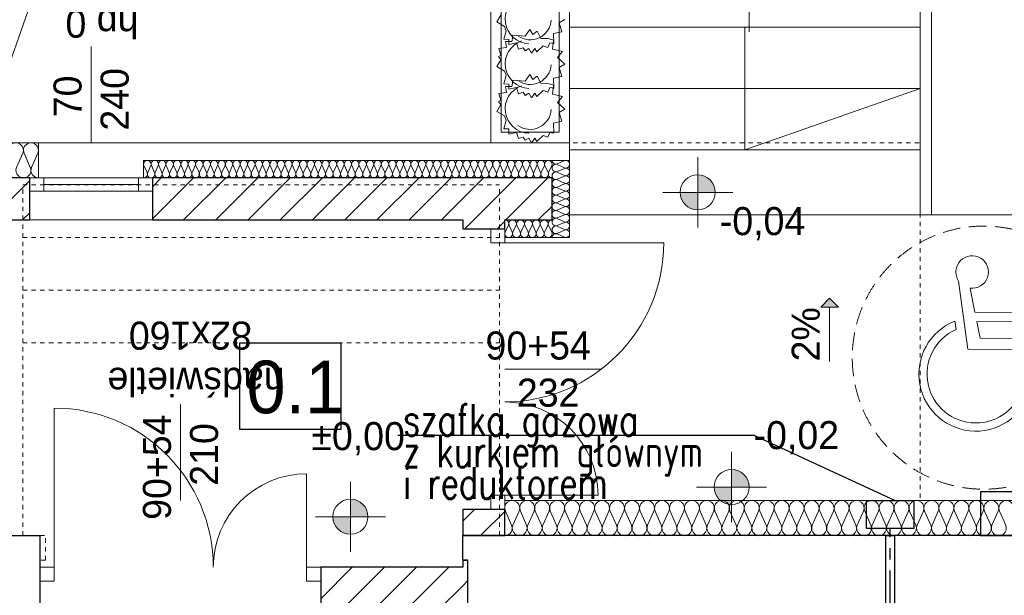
# Model space of a CAD drawing. Extents: x -220425 to -32551, y -64521 to 77206.
# Tile 28 of 59: x -178420 to -172802, y 2305 to 5587. Entities that reach past the tile are written whole.
import ezdxf
from ezdxf.lldxf.tags import DXFTag

# ---------------------------------------------------------------- set-up
doc = ezdxf.new("R2010")
doc.units = 0
doc.header["$MEASUREMENT"] = 0
for name, pattern in [('Hidden Line', [50, 25, -25]), ('Krawędzie ukryte', [150, 100, -50]), ('MITTE', [50.8, 31.75, -6.35, 6.35, -6.35])]:
    doc.linetypes.add(name, pattern=pattern)
for name, color, linetype in [('#op-kan-san', 3, 'Continuous'), ('#opisy', 252, 'Continuous'), ('_MK_opis gazu', 3, 'Continuous'), ('Drzwi ArchiCAD', 7, 'Continuous'), ('gaz', 2, 'Continuous')]:
    doc.layers.add(name, color=color, linetype=linetype)
for name, color, linetype, lineweight in [('ARCH dach_Nr_Pióra__46', 5, 'Continuous', 13), ('Arch opisy_Nr_Pióra__21', 7, 'Continuous', 9), ('Arch rynny_Nr_Pióra__21', 7, 'Continuous', 9), ('Arch schody_Nr_Pióra__21', 7, 'Continuous', 9), ('arch spadki_Nr_Pióra__21', 7, 'Continuous', 9), ('Arch wyburzenia_Nr_Pióra__46', 5, 'Continuous', 13), ('Arch ściany nośne_Nr_Pióra__21', 7, 'Continuous', 9), ('Arch ściany nośne_Nr_Pióra__27', 7, 'Continuous', 30), ('INWENT RZĘDNE_Nr_Pióra__21', 7, 'Continuous', 9), ('INWENT.ŚCIANY_Nr_Pióra__1', 7, 'Continuous', 25), ('INWENT.ŚCIANY_Nr_Pióra__101', 8, 'Continuous', 13), ('IS_Zimna_woda', 5, 'SOLID', 30)]:
    doc.layers.add(name, color=color, linetype=linetype, lineweight=lineweight)
for name, color, linetype, lineweight, true_color in [('Arch drzwi_Nr_Pióra__4', 7, 'Continuous', 9, 0x029e21), ('Arch ocieplenie_Nr_Pióra__22', 7, 'Continuous', 9, 0x7f7f7f), ('Arch okna_Nr_Pióra__4', 7, 'Continuous', 9, 0x029e21), ('Arch wyposarzenie_Nr_Pióra__2', 7, 'Continuous', 13, 0x7f7f7f), ('Arch wyposarzenie_Nr_Pióra__4', 7, 'Continuous', 9, 0x029e21)]:
    doc.layers.add(name, color=color, linetype=linetype, lineweight=lineweight, true_color=true_color)
doc.styles.add('GENERATED_STYLE_2', font='txt')
doc.styles.add('GENERATED_STYLE_4', font='txt')
doc.styles.add('GENERATED_STYLE_6', font='txt')
doc.styles.add('ROMANS', font='romans.shx', dxfattribs={"width": 0.85, "height": 0.11})
tags = doc.linetypes.add('SOLID', pattern=[10, 10, 0]).pattern_tags.tags
tags[6:7] = [DXFTag(74, 4), DXFTag(75, 0), DXFTag(340, '0'), DXFTag(46, 0.0), DXFTag(50, 0.0), DXFTag(44, 0.0), DXFTag(45, 0.0)]
tags[4:5] = [DXFTag(74, 4), DXFTag(75, 0), DXFTag(340, '0'), DXFTag(46, 0.0), DXFTag(50, 0.0), DXFTag(44, 0.0), DXFTag(45, 0.0)]
pattern_1 = [(45, (197252.38, 10015.15), (-91.92388, 91.92388), [])]

# ---------------------------------------------------------------- blocks, each defined once
blk = doc.blocks.new('A$C689B4396')
at = {"layer": 'gaz', "color": 2, "linetype": 'Continuous', "lineweight": 30, "ltscale": 10}
for p, q in [((-270, 160), (0, 160)), ((-270, 0), (-270, 160)), ((0, 160), (0, 0)), ((0, 0), (-270, 0))]:
    blk.add_line(p, q, dxfattribs=at)
blk = doc.blocks.new('A$C68B6B573')
at = {"layer": 'Arch schody_Nr_Pióra__21', "linetype": 'Continuous'}
blk.add_hatch(color=252, dxfattribs=at).paths.add_polyline_path([(23453.3, 14013.5), (23503.3, 13963.5), (23403.3, 13963.5)], flags=0)
at = {"layer": 'Arch ściany nośne_Nr_Pióra__21', "linetype": 'Continuous'}
h = blk.add_hatch(dxfattribs=at)
h.set_pattern_fill('Common_Brick', color=252, style=0, pattern_type=2)
h.set_pattern_definition(pattern_1)
h.paths.add_polyline_path([(18890, 14700), (18540, 14700), (18780, 14460), (18890, 14460)], flags=0)
h = blk.add_hatch(dxfattribs=at)
h.set_pattern_fill('Common_Brick', color=252, style=0, pattern_type=2)
h.set_pattern_definition(pattern_1)
h.paths.add_polyline_path([(21870, 14700), (19590, 14700), (19590, 14460), (21870, 14460)], flags=0)
h = blk.add_hatch(dxfattribs=at)
h.set_pattern_fill('Common_Brick', color=252, style=0, pattern_type=2)
h.set_pattern_definition(pattern_1)
h.paths.add_polyline_path([(21600, 14410), (21600, 14460), (21360, 14460), (21360, 14410)], flags=0)
h = blk.add_hatch(dxfattribs=at)
h.set_pattern_fill('Common_Brick', color=252, style=0, pattern_type=2)
h.set_pattern_definition(pattern_1)
h.paths.add_polyline_path([(21600, 12660), (21600, 12810), (21360, 12810), (21360, 12660)], flags=0)
h = blk.add_hatch(dxfattribs=at)
h.set_pattern_fill('Common_Brick', color=252, style=0, pattern_type=2)
h.set_pattern_definition(pattern_1)
h.paths.add_polyline_path([(21360, 12480), (20550, 12480), (20550, 12240), (21360, 12240)], flags=0)
h = blk.add_hatch(dxfattribs=at)
h.set_pattern_fill('Common_Brick', color=252, style=0, pattern_type=2)
h.set_pattern_definition(pattern_1)
h.paths.add_polyline_path([(21390, 12520), (21360, 12520), (21360, 12240), (21390, 12240)], flags=0)
at = {"layer": 'INWENT RZĘDNE_Nr_Pióra__21', "linetype": 'Continuous'}
for points in [[(22701, 14617.3), (22801, 14617.3), (22793.4, 14655.6), (22771.7, 14688), (22739.3, 14709.7), (22701, 14717.3)], [(22701, 14617.3), (22601, 14617.3), (22608.6, 14579.1), (22630.3, 14546.6), (22662.8, 14524.9), (22701, 14517.3)], [(22893.9, 12937.2), (22993.9, 12937.2), (22986.3, 12975.5), (22964.6, 13008), (22932.2, 13029.6), (22893.9, 13037.2)], [(22893.9, 12937.2), (22793.9, 12937.2), (22801.5, 12899), (22823.2, 12866.5), (22855.6, 12844.9), (22893.9, 12837.2)], [(20719.9, 12767.6), (20819.9, 12767.6), (20812.3, 12805.9), (20790.6, 12838.3), (20758.1, 12860), (20719.9, 12867.6)], [(20719.9, 12767.6), (20619.9, 12767.6), (20627.5, 12729.3), (20649.2, 12696.9), (20681.6, 12675.2), (20719.9, 12667.6)]]:
    blk.add_hatch(color=252, dxfattribs=at).paths.add_polyline_path(points, flags=0)
at = {"color": 252}
for p, q in [((20088.7, 13265.9), (20088.7, 13760)), ((20088.7, 13760), (20664.7, 13760)), ((20664.7, 13760), (20664.7, 13265.9)), ((20664.7, 13265.9), (20088.7, 13265.9))]:
    blk.add_line(p, q, dxfattribs=at)
at = {"layer": 'ARCH dach_Nr_Pióra__46', "color": 252, "linetype": 'Hidden Line'}
for p, q in [((18340, 14900), (23970, 14900)), ((23970, 14900), (23970, 12860))]:
    blk.add_line(p, q, dxfattribs=at)
at = {"layer": 'Arch drzwi_Nr_Pióra__4', "color": 252, "linetype": 'Continuous'}
for p, q in [((21520, 14410), (21600, 14410)), ((21600, 14410), (21520, 14410)), ((21520, 14330), (21520, 14410)), ((21600, 14410), (21520, 14410)), ((21600, 14410), (21600, 14330)), ((21600, 14330), (21520, 14330)), ((21600, 14330), (22507.2, 14330)), ((19030, 12480), (19030, 13387.2)), ((20470, 12480), (20470, 13012.8)), ((21520, 12890), (21600, 12890)), ((21520, 12810), (21520, 12890)), ((21600, 12890), (22132.8, 12890)), ((21600, 12890), (21600, 12810)), ((21600, 12810), (21520, 12810)), ((21600, 12810), (21520, 12810)), ((21600, 12810), (21520, 12810)), ((18950, 12480), (18950, 12400)), ((18950, 12480), (19030, 12480)), ((18950, 12480), (18950, 12400)), ((19030, 12480), (19030, 12400)), ((20470, 12400), (20470, 12480)), ((20470, 12480), (20550, 12480)), ((20550, 12480), (20550, 12400)), ((20550, 12480), (20550, 12400)), ((19030, 12400), (18950, 12400)), ((20550, 12400), (20470, 12400))]:
    blk.add_line(p, q, dxfattribs=at)
for centre, radius, start, end in [((21600, 14330), 907.2, 270, 0), ((19030, 12480), 907.2, 0, 90), ((21600, 12890), 532.8, 0, 90), ((20470, 12480), 532.8, 90, 180)]:
    blk.add_arc(centre, radius, start, end, dxfattribs=at)
at = {"layer": 'Arch ocieplenie_Nr_Pióra__22', "color": 252, "linetype": 'Continuous'}
for p, q in [((18815, 14759.6), (18850.7, 14840.4)), ((18857.9, 14840.4), (18893.5, 14759.6)), ((18900.7, 14759.6), (18936.4, 14840.4)), ((21899.8, 14779.8), (21940.2, 14798.2)), ((21940.2, 14757.8), (21899.8, 14776.2)), ((19541.8, 14770.2), (19559.4, 14729.8)), ((19563, 14729.8), (19580.6, 14770.2)), ((19584.1, 14770.2), (19601.8, 14729.8)), ((19605.3, 14729.8), (19622.9, 14770.2)), ((19626.5, 14770.2), (19644.1, 14729.8)), ((19647.7, 14729.8), (19665.3, 14770.2)), ((19668.9, 14770.2), (19686.5, 14729.8)), ((19690.1, 14729.8), (19707.7, 14770.2)), ((19711.2, 14770.2), (19728.9, 14729.8)), ((19732.4, 14729.8), (19750, 14770.2)), ((19753.6, 14770.2), (19771.2, 14729.8)), ((19774.8, 14729.8), (19792.4, 14770.2)), ((19796, 14770.2), (19813.6, 14729.8)), ((19817.1, 14729.8), (19834.8, 14770.2)), ((19838.3, 14770.2), (19855.9, 14729.8)), ((19859.5, 14729.8), (19877.1, 14770.2)), ((19880.7, 14770.2), (19898.3, 14729.8)), ((19901.9, 14729.8), (19919.5, 14770.2)), ((19923.1, 14770.2), (19940.7, 14729.8)), ((19944.2, 14729.8), (19961.9, 14770.2)), ((19965.4, 14770.2), (19983, 14729.8)), ((19986.6, 14729.8), (20004.2, 14770.2)), ((20007.8, 14770.2), (20025.4, 14729.8)), ((20029, 14729.8), (20046.6, 14770.2)), ((20050.1, 14770.2), (20067.8, 14729.8)), ((20071.3, 14729.8), (20088.9, 14770.2)), ((20092.5, 14770.2), (20110.1, 14729.8)), ((20113.7, 14729.8), (20131.3, 14770.2)), ((20134.9, 14770.2), (20152.5, 14729.8)), ((20156.1, 14729.8), (20173.7, 14770.2)), ((20177.2, 14770.2), (20194.9, 14729.8)), ((20198.4, 14729.8), (20216, 14770.2)), ((20219.6, 14770.2), (20237.2, 14729.8)), ((20240.8, 14729.8), (20258.4, 14770.2)), ((20262, 14770.2), (20279.6, 14729.8)), ((20283.1, 14729.8), (20300.8, 14770.2)), ((20304.3, 14770.2), (20321.9, 14729.8)), ((20325.5, 14729.8), (20343.1, 14770.2)), ((20346.7, 14770.2), (20364.3, 14729.8)), ((20367.9, 14729.8), (20385.5, 14770.2)), ((20389.1, 14770.2), (20406.7, 14729.8)), ((20410.2, 14729.8), (20427.9, 14770.2)), ((20431.4, 14770.2), (20449, 14729.8)), ((20452.6, 14729.8), (20470.2, 14770.2)), ((20473.8, 14770.2), (20491.4, 14729.8)), ((20495, 14729.8), (20512.6, 14770.2)), ((20516.1, 14770.2), (20533.8, 14729.8)), ((20537.3, 14729.8), (20554.9, 14770.2)), ((20558.5, 14770.2), (20576.1, 14729.8)), ((20579.7, 14729.8), (20597.3, 14770.2)), ((20600.9, 14770.2), (20618.5, 14729.8)), ((20622.1, 14729.8), (20639.7, 14770.2)), ((20643.2, 14770.2), (20660.9, 14729.8)), ((20664.4, 14729.8), (20682, 14770.2)), ((20685.6, 14770.2), (20703.2, 14729.8)), ((20706.8, 14729.8), (20724.4, 14770.2)), ((20728, 14770.2), (20745.6, 14729.8)), ((20749.1, 14729.8), (20766.8, 14770.2)), ((20770.3, 14770.2), (20787.9, 14729.8)), ((20791.5, 14729.8), (20809.1, 14770.2)), ((20812.7, 14770.2), (20830.3, 14729.8)), ((20833.9, 14729.8), (20851.5, 14770.2)), ((20855.1, 14770.2), (20872.7, 14729.8)), ((20876.2, 14729.8), (20893.9, 14770.2)), ((20897.4, 14770.2), (20915, 14729.8)), ((20918.6, 14729.8), (20936.2, 14770.2)), ((20939.8, 14770.2), (20957.4, 14729.8)), ((20961, 14729.8), (20978.6, 14770.2)), ((20982.1, 14770.2), (20999.8, 14729.8)), ((21003.3, 14729.8), (21020.9, 14770.2)), ((21024.5, 14770.2), (21042.1, 14729.8)), ((21045.7, 14729.8), (21063.3, 14770.2)), ((21066.9, 14770.2), (21084.5, 14729.8)), ((21088.1, 14729.8), (21105.7, 14770.2)), ((21109.2, 14770.2), (21126.9, 14729.8)), ((21130.4, 14729.8), (21148, 14770.2)), ((21151.6, 14770.2), (21169.2, 14729.8)), ((21172.8, 14729.8), (21190.4, 14770.2)), ((21194, 14770.2), (21211.6, 14729.8)), ((21215.1, 14729.8), (21232.8, 14770.2)), ((21236.3, 14770.2), (21253.9, 14729.8)), ((21257.5, 14729.8), (21275.1, 14770.2)), ((21278.7, 14770.2), (21296.3, 14729.8)), ((21299.9, 14729.8), (21317.5, 14770.2)), ((21321.1, 14770.2), (21338.7, 14729.8)), ((21342.2, 14729.8), (21359.9, 14770.2)), ((21363.4, 14770.2), (21381, 14729.8)), ((21384.6, 14729.8), (21402.2, 14770.2)), ((21405.8, 14770.2), (21423.4, 14729.8)), ((21427, 14729.8), (21444.6, 14770.2)), ((21448.1, 14770.2), (21465.8, 14729.8)), ((21469.3, 14729.8), (21486.9, 14770.2)), ((21490.5, 14770.2), (21508.1, 14729.8)), ((21511.7, 14729.8), (21529.3, 14770.2)), ((21532.9, 14770.2), (21550.5, 14729.8)), ((21554.1, 14729.8), (21571.7, 14770.2)), ((21575.2, 14770.2), (21592.9, 14729.8)), ((21596.4, 14729.8), (21614, 14770.2)), ((21617.6, 14770.2), (21635.2, 14729.8)), ((21638.8, 14729.8), (21656.4, 14770.2)), ((21660, 14770.2), (21677.6, 14729.8)), ((21681.1, 14729.8), (21698.8, 14770.2)), ((21702.3, 14770.2), (21719.9, 14729.8)), ((21723.5, 14729.8), (21741.1, 14770.2)), ((21744.7, 14770.2), (21762.3, 14729.8)), ((21765.9, 14729.8), (21783.5, 14770.2)), ((21787.1, 14770.2), (21804.7, 14729.8)), ((21808.2, 14729.8), (21825.9, 14770.2)), ((21829.4, 14770.2), (21847, 14729.8)), ((21850.6, 14729.8), (21868.2, 14770.2)), ((21899.8, 14735.8), (21940.2, 14754.2)), ((21940.2, 14713.8), (21899.8, 14732.2)), ((21899.8, 14691.8), (21940.2, 14710.2)), ((21940.2, 14669.8), (21899.8, 14688.2)), ((21899.8, 14647.8), (21940.2, 14666.2)), ((21940.2, 14625.8), (21899.8, 14644.2)), ((21899.8, 14603.8), (21940.2, 14622.2)), ((21940.2, 14581.8), (21899.8, 14600.2)), ((21899.8, 14559.8), (21940.2, 14578.2)), ((21940.2, 14537.8), (21899.8, 14556.2)), ((21899.8, 14515.8), (21940.2, 14534.2)), ((21940.2, 14493.8), (21899.8, 14512.2)), ((21899.8, 14471.8), (21940.2, 14490.2)), ((21940.2, 14449.8), (21899.8, 14468.2)), ((21899.8, 14427.8), (21940.2, 14446.2)), ((21601.9, 14389.8), (21620.6, 14430.2)), ((21624.4, 14430.2), (21643.1, 14389.8)), ((21646.9, 14389.8), (21665.6, 14430.2)), ((21669.4, 14430.2), (21688.1, 14389.8)), ((21691.9, 14389.8), (21710.6, 14430.2)), ((21714.4, 14430.2), (21733.1, 14389.8)), ((21736.9, 14389.8), (21755.6, 14430.2)), ((21759.4, 14430.2), (21778.1, 14389.8)), ((21781.9, 14389.8), (21800.6, 14430.2)), ((21804.4, 14430.2), (21823.1, 14389.8)), ((21826.9, 14389.8), (21845.6, 14430.2)), ((21849.4, 14430.2), (21868.1, 14389.8)), ((21940.2, 14405.8), (21899.8, 14424.2)), ((21899.8, 14383.8), (21940.2, 14402.2)), ((21940.2, 14361.8), (21899.8, 14380.2)), ((21603.6, 12800.4), (21639.1, 12719.6)), ((21646.3, 12719.6), (21681.8, 12800.4)), ((21689, 12800.4), (21724.5, 12719.6)), ((21731.7, 12719.6), (21767.2, 12800.4)), ((21774.4, 12800.4), (21810, 12719.6)), ((21817.1, 12719.6), (21852.7, 12800.4)), ((21859.8, 12800.4), (21895.4, 12719.6)), ((21902.5, 12719.6), (21938.1, 12800.4)), ((21945.3, 12800.4), (21980.8, 12719.6)), ((21988, 12719.6), (22023.5, 12800.4)), ((22030.7, 12800.4), (22066.2, 12719.6)), ((22073.4, 12719.6), (22108.9, 12800.4)), ((22116.1, 12800.4), (22151.6, 12719.6)), ((22158.8, 12719.6), (22194.3, 12800.4)), ((22201.5, 12800.4), (22237, 12719.6)), ((22244.2, 12719.6), (22279.7, 12800.4)), ((22286.9, 12800.4), (22322.5, 12719.6)), ((22329.6, 12719.6), (22365.2, 12800.4)), ((22372.3, 12800.4), (22407.9, 12719.6)), ((22415, 12719.6), (22450.6, 12800.4)), ((22457.8, 12800.4), (22493.3, 12719.6)), ((22500.5, 12719.6), (22536, 12800.4)), ((22543.2, 12800.4), (22578.7, 12719.6)), ((22585.9, 12719.6), (22621.4, 12800.4)), ((22628.6, 12800.4), (22664.1, 12719.6)), ((22671.3, 12719.6), (22706.8, 12800.4)), ((22714, 12800.4), (22749.5, 12719.6)), ((22756.7, 12719.6), (22792.2, 12800.4)), ((22799.4, 12800.4), (22835, 12719.6)), ((22842.1, 12719.6), (22877.7, 12800.4)), ((22884.8, 12800.4), (22920.4, 12719.6)), ((22927.5, 12719.6), (22963.1, 12800.4)), ((22970.3, 12800.4), (23005.8, 12719.6)), ((23013, 12719.6), (23048.5, 12800.4)), ((23055.7, 12800.4), (23091.2, 12719.6)), ((23098.4, 12719.6), (23133.9, 12800.4)), ((23141.1, 12800.4), (23176.6, 12719.6)), ((23183.8, 12719.6), (23219.3, 12800.4)), ((23226.5, 12800.4), (23262, 12719.6)), ((23269.2, 12719.6), (23304.7, 12800.4)), ((23311.9, 12800.4), (23347.5, 12719.6)), ((23354.6, 12719.6), (23390.2, 12800.4)), ((23397.3, 12800.4), (23432.9, 12719.6)), ((23440, 12719.6), (23475.6, 12800.4)), ((23482.8, 12800.4), (23518.3, 12719.6)), ((23525.5, 12719.6), (23561, 12800.4)), ((23568.2, 12800.4), (23603.7, 12719.6)), ((23610.9, 12719.6), (23646.4, 12800.4)), ((23653.6, 12800.4), (23689.1, 12719.6)), ((23696.3, 12719.6), (23731.8, 12800.4)), ((23739, 12800.4), (23774.5, 12719.6)), ((23781.7, 12719.6), (23817.2, 12800.4)), ((23824.4, 12800.4), (23860, 12719.6)), ((23867.1, 12719.6), (23902.7, 12800.4)), ((23909.8, 12800.4), (23945.4, 12719.6)), ((23952.5, 12719.6), (23988.1, 12800.4)), ((23995.3, 12800.4), (24030.8, 12719.6)), ((24038, 12719.6), (24073.5, 12800.4)), ((24080.7, 12800.4), (24116.2, 12719.6)), ((24123.4, 12719.6), (24158.9, 12800.4)), ((24166.1, 12800.4), (24201.6, 12719.6)), ((24208.8, 12719.6), (24244.3, 12800.4)), ((24251.5, 12800.4), (24287, 12719.6)), ((24294.2, 12719.6), (24329.7, 12800.4)), ((24336.9, 12800.4), (24372.5, 12719.6)), ((24379.6, 12719.6), (24415.2, 12800.4)), ((24422.3, 12800.4), (24457.9, 12719.6))]:
    blk.add_line(p, q, dxfattribs=at)
for centre, major_axis, ratio, start_param, end_param in [((18811.4, 14857.5), (42.9, 0), 0.992495, 5.870392, 9.837571), ((18897.1, 14857.5), (42.9, 0), 0.992495, 5.870392, 9.837571), ((19561.2, 14778.7), (0, 21.3), 0.995957, 4.299595, 8.266775), ((19603.5, 14778.7), (0, 21.3), 0.995957, 4.299595, 8.266775), ((19645.9, 14778.7), (0, 21.3), 0.995957, 4.299595, 8.266775), ((19688.3, 14778.7), (0, 21.3), 0.995957, 4.299595, 8.266775), ((19730.6, 14778.7), (0, 21.3), 0.995957, 4.299595, 8.266775), ((19773, 14778.7), (0, 21.3), 0.995957, 4.299595, 8.266775), ((19815.4, 14778.7), (0, 21.3), 0.995957, 4.299595, 8.266775), ((19857.7, 14778.7), (0, 21.3), 0.995957, 4.299595, 8.266775), ((19900.1, 14778.7), (0, 21.3), 0.995957, 4.299595, 8.266775), ((19942.5, 14778.7), (0, 21.3), 0.995957, 4.299595, 8.266775), ((19984.8, 14778.7), (0, 21.3), 0.995957, 4.299595, 8.266775), ((20027.2, 14778.7), (0, 21.3), 0.995957, 4.299595, 8.266775), ((20069.5, 14778.7), (0, 21.3), 0.995957, 4.299595, 8.266775), ((20111.9, 14778.7), (0, 21.3), 0.995957, 4.299595, 8.266775), ((20154.3, 14778.7), (0, 21.3), 0.995957, 4.299595, 8.266775), ((20196.6, 14778.7), (0, 21.3), 0.995957, 4.299595, 8.266775), ((20239, 14778.7), (0, 21.3), 0.995957, 4.299595, 8.266775), ((20281.4, 14778.7), (0, 21.3), 0.995957, 4.299595, 8.266775), ((20323.7, 14778.7), (0, 21.3), 0.995957, 4.299595, 8.266775), ((20366.1, 14778.7), (0, 21.3), 0.995957, 4.299595, 8.266775), ((20408.5, 14778.7), (0, 21.3), 0.995957, 4.299595, 8.266775), ((20450.8, 14778.7), (0, 21.3), 0.995957, 4.299595, 8.266775), ((20493.2, 14778.7), (0, 21.3), 0.995957, 4.299595, 8.266775), ((20535.5, 14778.7), (0, 21.3), 0.995957, 4.299595, 8.266775), ((20577.9, 14778.7), (0, 21.3), 0.995957, 4.299595, 8.266775), ((20620.3, 14778.7), (0, 21.3), 0.995957, 4.299595, 8.266775), ((20662.6, 14778.7), (0, 21.3), 0.995957, 4.299595, 8.266775), ((20705, 14778.7), (0, 21.3), 0.995957, 4.299595, 8.266775), ((20747.4, 14778.7), (0, 21.3), 0.995957, 4.299595, 8.266775), ((20789.7, 14778.7), (0, 21.3), 0.995957, 4.299595, 8.266775), ((20832.1, 14778.7), (0, 21.3), 0.995957, 4.299595, 8.266775), ((20874.5, 14778.7), (0, 21.3), 0.995957, 4.299595, 8.266775), ((20916.8, 14778.7), (0, 21.3), 0.995957, 4.299595, 8.266775), ((20959.2, 14778.7), (0, 21.3), 0.995957, 4.299595, 8.266775), ((21001.5, 14778.7), (0, 21.3), 0.995957, 4.299595, 8.266775), ((21043.9, 14778.7), (0, 21.3), 0.995957, 4.299595, 8.266775), ((21086.3, 14778.7), (0, 21.3), 0.995957, 4.299595, 8.266775), ((21128.6, 14778.7), (0, 21.3), 0.995957, 4.299595, 8.266775), ((21171, 14778.7), (0, 21.3), 0.995957, 4.299595, 8.266775), ((21213.4, 14778.7), (0, 21.3), 0.995957, 4.299595, 8.266775), ((21255.7, 14778.7), (0, 21.3), 0.995957, 4.299595, 8.266775), ((21298.1, 14778.7), (0, 21.3), 0.995957, 4.299595, 8.266775), ((21340.5, 14778.7), (0, 21.3), 0.995957, 4.299595, 8.266775), ((21382.8, 14778.7), (0, 21.3), 0.995957, 4.299595, 8.266775), ((21425.2, 14778.7), (0, 21.3), 0.995957, 4.299595, 8.266775), ((21467.5, 14778.7), (0, 21.3), 0.995957, 4.299595, 8.266775), ((21509.9, 14778.7), (0, 21.3), 0.995957, 4.299595, 8.266775), ((21552.3, 14778.7), (0, 21.3), 0.995957, 4.299595, 8.266775), ((21594.6, 14778.7), (0, 21.3), 0.995957, 4.299595, 8.266775), ((21637, 14778.7), (0, 21.3), 0.995957, 4.299595, 8.266775), ((21679.4, 14778.7), (0, 21.3), 0.995957, 4.299595, 8.266775), ((21721.7, 14778.7), (0, 21.3), 0.995957, 4.299595, 8.266775), ((21764.1, 14778.7), (0, 21.3), 0.995957, 4.299595, 8.266775), ((21806.5, 14778.7), (0, 21.3), 0.995957, 4.299595, 8.266775), ((21848.8, 14778.7), (0, 21.3), 0.995957, 4.299595, 8.266775), ((21891.3, 14756), (0, 22), 0.966719, 5.870392, 9.837571), ((21891.3, 14800), (0, 22), 0.966719, 1.570796, 3.554385), ((21948.7, 14778), (0, 22), 0.966719, 2.728799, 6.695979), ((18854.3, 14742.5), (42.9, 0), 0.992495, 2.7288, 6.695979), ((18940, 14742.5), (42.9, 0), 0.992495, 2.7288, 4.712389), ((19540, 14721.3), (0, 21.3), 0.995957, 3.141593, 5.125182), ((19582.4, 14721.3), (0, 21.3), 0.995957, 1.158004, 5.125183), ((19624.7, 14721.3), (0, 21.3), 0.995957, 1.158004, 5.125183), ((19667.1, 14721.3), (0, 21.3), 0.995957, 1.158004, 5.125183), ((19709.5, 14721.3), (0, 21.3), 0.995957, 1.158004, 5.125183), ((19751.8, 14721.3), (0, 21.3), 0.995957, 1.158004, 5.125183), ((19794.2, 14721.3), (0, 21.3), 0.995957, 1.158004, 5.125183), ((19836.5, 14721.3), (0, 21.3), 0.995957, 1.158004, 5.125183), ((19878.9, 14721.3), (0, 21.3), 0.995957, 1.158004, 5.125183), ((19921.3, 14721.3), (0, 21.3), 0.995957, 1.158004, 5.125183), ((19963.6, 14721.3), (0, 21.3), 0.995957, 1.158004, 5.125183), ((20006, 14721.3), (0, 21.3), 0.995957, 1.158004, 5.125183), ((20048.4, 14721.3), (0, 21.3), 0.995957, 1.158004, 5.125183), ((20090.7, 14721.3), (0, 21.3), 0.995957, 1.158004, 5.125183), ((20133.1, 14721.3), (0, 21.3), 0.995957, 1.158004, 5.125183), ((20175.5, 14721.3), (0, 21.3), 0.995957, 1.158004, 5.125183), ((20217.8, 14721.3), (0, 21.3), 0.995957, 1.158004, 5.125183), ((20260.2, 14721.3), (0, 21.3), 0.995957, 1.158004, 5.125183), ((20302.5, 14721.3), (0, 21.3), 0.995957, 1.158004, 5.125183), ((20344.9, 14721.3), (0, 21.3), 0.995957, 1.158004, 5.125183), ((20387.3, 14721.3), (0, 21.3), 0.995957, 1.158004, 5.125183), ((20429.6, 14721.3), (0, 21.3), 0.995957, 1.158004, 5.125183), ((20472, 14721.3), (0, 21.3), 0.995957, 1.158004, 5.125183), ((20514.4, 14721.3), (0, 21.3), 0.995957, 1.158004, 5.125183), ((20556.7, 14721.3), (0, 21.3), 0.995957, 1.158004, 5.125183), ((20599.1, 14721.3), (0, 21.3), 0.995957, 1.158004, 5.125183), ((20641.5, 14721.3), (0, 21.3), 0.995957, 1.158004, 5.125183), ((20683.8, 14721.3), (0, 21.3), 0.995957, 1.158004, 5.125183), ((20726.2, 14721.3), (0, 21.3), 0.995957, 1.158004, 5.125183), ((20768.5, 14721.3), (0, 21.3), 0.995957, 1.158004, 5.125183), ((20810.9, 14721.3), (0, 21.3), 0.995957, 1.158004, 5.125183), ((20853.3, 14721.3), (0, 21.3), 0.995957, 1.158004, 5.125183), ((20895.6, 14721.3), (0, 21.3), 0.995957, 1.158004, 5.125183), ((20938, 14721.3), (0, 21.3), 0.995957, 1.158004, 5.125183), ((20980.4, 14721.3), (0, 21.3), 0.995957, 1.158004, 5.125183), ((21022.7, 14721.3), (0, 21.3), 0.995957, 1.158004, 5.125183), ((21065.1, 14721.3), (0, 21.3), 0.995957, 1.158004, 5.125183), ((21107.5, 14721.3), (0, 21.3), 0.995957, 1.158004, 5.125183), ((21149.8, 14721.3), (0, 21.3), 0.995957, 1.158004, 5.125183), ((21192.2, 14721.3), (0, 21.3), 0.995957, 1.158004, 5.125183), ((21234.5, 14721.3), (0, 21.3), 0.995957, 1.158004, 5.125183), ((21276.9, 14721.3), (0, 21.3), 0.995957, 1.158004, 5.125183), ((21319.3, 14721.3), (0, 21.3), 0.995957, 1.158004, 5.125183), ((21361.6, 14721.3), (0, 21.3), 0.995957, 1.158004, 5.125183), ((21404, 14721.3), (0, 21.3), 0.995957, 1.158004, 5.125183), ((21446.4, 14721.3), (0, 21.3), 0.995957, 1.158004, 5.125183), ((21488.7, 14721.3), (0, 21.3), 0.995957, 1.158004, 5.125183), ((21531.1, 14721.3), (0, 21.3), 0.995957, 1.158004, 5.125183), ((21573.5, 14721.3), (0, 21.3), 0.995957, 1.158004, 5.125183), ((21615.8, 14721.3), (0, 21.3), 0.995957, 1.158004, 5.125183), ((21658.2, 14721.3), (0, 21.3), 0.995957, 1.158004, 5.125183), ((21700.5, 14721.3), (0, 21.3), 0.995957, 1.158004, 5.125183), ((21742.9, 14721.3), (0, 21.3), 0.995957, 1.158004, 5.125183), ((21785.3, 14721.3), (0, 21.3), 0.995957, 1.158004, 5.125183), ((21827.6, 14721.3), (0, 21.3), 0.995957, 1.158004, 5.125183), ((21870, 14721.3), (0, 21.3), 0.995957, 1.158004, 3.141593), ((21891.3, 14712), (0, 22), 0.966719, 5.870392, 9.837571), ((21948.7, 14734), (0, 22), 0.966719, 2.728799, 6.695979), ((21891.3, 14668), (0, 22), 0.966719, 5.870392, 9.837571), ((21948.7, 14690), (0, 22), 0.966719, 2.728799, 6.695979), ((21948.7, 14646), (0, 22), 0.966719, 2.728799, 6.695979), ((21891.3, 14624), (0, 22), 0.966719, 5.870392, 9.837571), ((21948.7, 14602), (0, 22), 0.966719, 2.728799, 6.695979), ((21891.3, 14580), (0, 22), 0.966719, 5.870392, 9.837571), ((21891.3, 14536), (0, 22), 0.966719, 5.870392, 9.837571), ((21948.7, 14558), (0, 22), 0.966719, 2.728799, 6.695979), ((21891.3, 14492), (0, 22), 0.966719, 5.870392, 9.837571), ((21948.7, 14514), (0, 22), 0.966719, 2.728799, 6.695979), ((21948.7, 14470), (0, 22), 0.966719, 2.728799, 6.695979), ((21600, 14438.7), (22.5, 0), 0.945236, 5.870392, 7.853982), ((21645, 14438.7), (22.5, 0), 0.945236, 5.870392, 9.837571), ((21690, 14438.7), (22.5, 0), 0.945236, 5.870392, 9.837571), ((21735, 14438.7), (22.5, 0), 0.945236, 5.870392, 9.837571), ((21780, 14438.7), (22.5, 0), 0.945236, 5.870392, 9.837571), ((21825, 14438.7), (22.5, 0), 0.945236, 5.870392, 9.837571), ((21870, 14438.7), (22.5, 0), 0.945236, 1.570796, 3.554385), ((21891.3, 14448), (0, 22), 0.966719, 5.870392, 9.837571), ((21948.7, 14426), (0, 22), 0.966719, 2.728799, 6.695979), ((21622.5, 14381.3), (22.5, 0), 0.945236, 2.728799, 6.695979), ((21667.5, 14381.3), (22.5, 0), 0.945236, 2.728799, 6.695979), ((21712.5, 14381.3), (22.5, 0), 0.945236, 2.728799, 6.695979), ((21757.5, 14381.3), (22.5, 0), 0.945236, 2.728799, 6.695979), ((21802.5, 14381.3), (22.5, 0), 0.945236, 2.728799, 6.695979), ((21847.5, 14381.3), (22.5, 0), 0.945236, 2.728799, 6.695979), ((21891.3, 14404), (0, 22), 0.966719, 5.870392, 9.837571), ((21891.3, 14360), (0, 22), 0.966719, 5.870392, 7.853982), ((21948.7, 14382), (0, 22), 0.966719, 2.728799, 6.695979), ((21642.7, 12817.5), (42.7, 0), 0.995956, 5.870392, 9.837571), ((21728.1, 12817.5), (42.7, 0), 0.995956, 5.870392, 9.837571), ((21813.5, 12817.5), (42.7, 0), 0.995956, 5.870392, 9.837571), ((21899, 12817.5), (42.7, 0), 0.995956, 5.870392, 9.837571), ((21984.4, 12817.5), (42.7, 0), 0.995956, 5.870392, 9.837571), ((22069.8, 12817.5), (42.7, 0), 0.995956, 5.870392, 9.837571), ((22155.2, 12817.5), (42.7, 0), 0.995956, 5.870392, 9.837571), ((22240.6, 12817.5), (42.7, 0), 0.995956, 5.870392, 9.837571), ((22326, 12817.5), (42.7, 0), 0.995956, 5.870392, 9.837571), ((22411.5, 12817.5), (42.7, 0), 0.995956, 5.870392, 9.837571), ((22496.9, 12817.5), (42.7, 0), 0.995956, 5.870392, 9.837571), ((22582.3, 12817.5), (42.7, 0), 0.995956, 5.870392, 9.837571), ((22667.7, 12817.5), (42.7, 0), 0.995956, 5.870392, 9.837571), ((22753.1, 12817.5), (42.7, 0), 0.995956, 5.870392, 9.837571), ((22838.5, 12817.5), (42.7, 0), 0.995956, 5.870392, 9.837571), ((22924, 12817.5), (42.7, 0), 0.995956, 5.870392, 9.837571), ((23009.4, 12817.5), (42.7, 0), 0.995956, 5.870392, 9.837571), ((23094.8, 12817.5), (42.7, 0), 0.995956, 5.870392, 9.837571), ((23180.2, 12817.5), (42.7, 0), 0.995956, 5.870392, 9.837571), ((23265.6, 12817.5), (42.7, 0), 0.995956, 5.870392, 9.837571), ((23351, 12817.5), (42.7, 0), 0.995956, 5.870392, 9.837571), ((23436.5, 12817.5), (42.7, 0), 0.995956, 5.870392, 9.837571), ((23521.9, 12817.5), (42.7, 0), 0.995956, 5.870392, 9.837571), ((23607.3, 12817.5), (42.7, 0), 0.995956, 5.870392, 9.837571), ((23692.7, 12817.5), (42.7, 0), 0.995956, 5.870392, 9.837571), ((23778.1, 12817.5), (42.7, 0), 0.995956, 5.870392, 9.837571), ((23863.5, 12817.5), (42.7, 0), 0.995956, 5.870392, 9.837571), ((23949, 12817.5), (42.7, 0), 0.995956, 5.870392, 9.837571), ((24034.4, 12817.5), (42.7, 0), 0.995956, 5.870392, 9.837571), ((24119.8, 12817.5), (42.7, 0), 0.995956, 5.870392, 9.837571), ((24205.2, 12817.5), (42.7, 0), 0.995956, 5.870392, 9.837571), ((24290.6, 12817.5), (42.7, 0), 0.995956, 5.870392, 9.837571), ((24376, 12817.5), (42.7, 0), 0.995956, 5.870392, 9.837571), ((24461.5, 12817.5), (42.7, 0), 0.995956, 5.870392, 9.837571), ((21600, 12702.5), (42.7, 0), 0.995956, 4.712389, 6.695979), ((21685.4, 12702.5), (42.7, 0), 0.995956, 2.7288, 6.695979), ((21770.8, 12702.5), (42.7, 0), 0.995956, 2.7288, 6.695979), ((21856.2, 12702.5), (42.7, 0), 0.995956, 2.7288, 6.695979), ((21941.7, 12702.5), (42.7, 0), 0.995956, 2.7288, 6.695979), ((22027.1, 12702.5), (42.7, 0), 0.995956, 2.7288, 6.695979), ((22112.5, 12702.5), (42.7, 0), 0.995956, 2.7288, 6.695979), ((22197.9, 12702.5), (42.7, 0), 0.995956, 2.7288, 6.695979), ((22283.3, 12702.5), (42.7, 0), 0.995956, 2.7288, 6.695979), ((22368.7, 12702.5), (42.7, 0), 0.995956, 2.7288, 6.695979), ((22454.2, 12702.5), (42.7, 0), 0.995956, 2.7288, 6.695979), ((22539.6, 12702.5), (42.7, 0), 0.995956, 2.7288, 6.695979), ((22625, 12702.5), (42.7, 0), 0.995956, 2.7288, 6.695979), ((22710.4, 12702.5), (42.7, 0), 0.995956, 2.7288, 6.695979), ((22795.8, 12702.5), (42.7, 0), 0.995956, 2.7288, 6.695979), ((22881.2, 12702.5), (42.7, 0), 0.995956, 2.7288, 6.695979), ((22966.7, 12702.5), (42.7, 0), 0.995956, 2.7288, 6.695979), ((23052.1, 12702.5), (42.7, 0), 0.995956, 2.7288, 6.695979), ((23137.5, 12702.5), (42.7, 0), 0.995956, 2.7288, 6.695979), ((23222.9, 12702.5), (42.7, 0), 0.995956, 2.7288, 6.695979), ((23308.3, 12702.5), (42.7, 0), 0.995956, 2.7288, 6.695979), ((23393.7, 12702.5), (42.7, 0), 0.995956, 2.7288, 6.695979), ((23479.2, 12702.5), (42.7, 0), 0.995956, 2.7288, 6.695979), ((23564.6, 12702.5), (42.7, 0), 0.995956, 2.7288, 6.695979), ((23650, 12702.5), (42.7, 0), 0.995956, 2.7288, 6.695979), ((23735.4, 12702.5), (42.7, 0), 0.995956, 2.7288, 6.695979), ((23820.8, 12702.5), (42.7, 0), 0.995956, 2.7288, 6.695979), ((23906.2, 12702.5), (42.7, 0), 0.995956, 2.7288, 6.695979), ((23991.7, 12702.5), (42.7, 0), 0.995956, 2.7288, 6.695979), ((24077.1, 12702.5), (42.7, 0), 0.995956, 2.7288, 6.695979), ((24162.5, 12702.5), (42.7, 0), 0.995956, 2.7288, 6.695979), ((24247.9, 12702.5), (42.7, 0), 0.995956, 2.7288, 6.695979), ((24333.3, 12702.5), (42.7, 0), 0.995956, 2.7288, 6.695979), ((24418.7, 12702.5), (42.7, 0), 0.995956, 2.7288, 6.695979)]:
    blk.add_ellipse(centre, major_axis=major_axis, ratio=ratio, start_param=start_param, end_param=end_param, dxfattribs=at)
at = {"layer": 'Arch okna_Nr_Pióra__4', "color": 252, "linetype": 'Continuous'}
for p, q in [((19240, 14900), (19240, 15450)), ((18890, 14700), (19590, 14700)), ((18970, 14625), (18970, 14700)), ((18970, 14662.5), (19510, 14662.5)), ((19510, 14625), (19510, 14700)), ((18890, 14625), (19590, 14625)), ((18890, 14460), (19590, 14460)), ((21600, 13610), (22150, 13610)), ((19750, 12860), (19750, 13410))]:
    blk.add_line(p, q, dxfattribs=at)
at = {"layer": 'Arch opisy_Nr_Pióra__21', "color": 252, "linetype": 'Continuous'}
for p, q in [((20088.7, 13265.9), (20088.7, 13760)), ((20088.7, 13760), (20664.7, 13760)), ((20664.7, 13760), (20664.7, 13265.9)), ((20664.7, 13265.9), (20088.7, 13265.9))]:
    blk.add_line(p, q, dxfattribs=at)
at = {"layer": 'Arch opisy_Nr_Pióra__21', "color": 252, "linetype": 'Krawędzie ukryte'}
blk.add_circle((24332.7, 13675), 750, dxfattribs=at)
at = {"layer": 'Arch rynny_Nr_Pióra__21', "color": 252, "linetype": 'Continuous'}
blk.add_line((18982, 15938.7), (18640, 14970), dxfattribs=at)
at = {"layer": 'Arch schody_Nr_Pióra__21', "color": 252, "linetype": 'Continuous'}
for p, q in [((23970, 14490), (23970, 20610)), ((24035, 14490), (24035, 20610)), ((21520, 15800), (21520, 14900)), ((21970, 14900), (21970, 15800)), ((21580, 15740), (21580, 14960)), ((21910, 14960), (21910, 15740)), ((23970, 15560), (21970, 15560)), ((22970, 15560), (22970, 14860)), ((23970, 15210), (21970, 15210)), ((22970, 14860), (23970, 15210)), ((21580, 14960), (21910, 14960)), ((21970, 14900), (21520, 14900)), ((23970, 14860), (21970, 14860)), ((23970, 14490), (21970, 14490)), ((23970, 14490), (24035, 14490)), ((24035, 14490), (25235, 14490)), ((23453.3, 14013.5), (23403.3, 13963.5)), ((23453.3, 14013.5), (23503.3, 13963.5)), ((23503.3, 13963.5), (23403.3, 13963.5)), ((23453.3, 13653.5), (23453.3, 13963.5))]:
    blk.add_line(p, q, dxfattribs=at)
at = {"layer": 'Arch wyburzenia_Nr_Pióra__46', "color": 252, "linetype": 'Continuous'}
for p, q in [((18340, 14900), (21970, 14900)), ((18940, 14700), (18940, 14900)), ((21970, 14900), (21970, 14800)), ((19540, 14800), (21970, 14800)), ((19540, 14700), (19540, 14800)), ((21970, 14800), (21970, 14360)), ((21970, 14360), (21600, 14360)), ((25700, 12860), (21600, 12860))]:
    blk.add_line(p, q, dxfattribs=at)
at = {"layer": 'Arch wyposarzenie_Nr_Pióra__2', "color": 252, "linetype": 'Continuous'}
for p, q in [((24189.1, 14112), (24241.2, 13722.9)), ((24281.9, 13934), (24254.4, 14068.9)), ((24525.4, 13933), (24281.9, 13934)), ((24168.2, 13883.4), (24174.6, 13835.7)), ((24292.8, 13880.7), (24525.2, 13879.8)), ((24312.3, 13785.5), (24292.8, 13880.7)), ((24615.4, 13784.3), (24312.3, 13785.5)), ((24241.2, 13722.9), (24571.8, 13721.5))]:
    blk.add_line(p, q, dxfattribs=at)
for centre, major_axis, start_param, end_param in [((24266.6, 14163.2), (92.9, 0), 4.583801, 10.008202), ((24287.8, 13581.1), (325.1, 0), 1.947533, 6.059917), ((24287.8, 13581.1), (278.7, 0), 1.989195, 6.059917)]:
    blk.add_ellipse(centre, major_axis=major_axis, ratio=0.999933, start_param=start_param, end_param=end_param, dxfattribs=at)
at = {"layer": 'Arch wyposarzenie_Nr_Pióra__4', "color": 252, "linetype": 'Continuous'}
for p, q in [((21554.1, 15589), (21577.8, 15628.1)), ((21598.8, 15563.6), (21554.1, 15589)), ((21608.1, 15539.3), (21598.8, 15563.6)), ((21943.3, 15602.4), (21910, 15583.2)), ((21910, 15583.2), (21926.1, 15533.3)), ((21595.1, 15490.4), (21608.1, 15539.3)), ((21641.8, 15483.9), (21645.9, 15513.1)), ((21645.9, 15513.1), (21716, 15507.4)), ((21716, 15507.4), (21743.8, 15545.5)), ((21743.8, 15545.5), (21760.6, 15517.2)), ((21760.6, 15517.2), (21784.1, 15536.7)), ((21784.1, 15536.7), (21805.6, 15495.3)), ((21926.1, 15533.3), (21878.5, 15522.7)), ((21878.5, 15522.7), (21879.8, 15466.2)), ((21623.8, 15489.7), (21595.1, 15490.4)), ((21605.2, 15476.7), (21641.4, 15477)), ((21610.2, 15443.5), (21605.2, 15476.7)), ((21623.2, 15460), (21623.8, 15489.7)), ((21667.4, 15469.7), (21623.2, 15460)), ((21641.4, 15477), (21641.8, 15483.9)), ((21679.3, 15434.5), (21667.4, 15469.7)), ((21819.9, 15452), (21783.8, 15418.6)), ((21805.6, 15495.3), (21847, 15494)), ((21846.7, 15442.5), (21819.9, 15452)), ((21856.6, 15469.3), (21846.7, 15442.5)), ((21847, 15494), (21879.1, 15485.2)), ((21879.8, 15466.2), (21856.6, 15469.3)), ((21879.1, 15485.2), (21871.9, 15434.1)), ((21565.1, 15392.5), (21577.5, 15400)), ((21577.8, 15373.7), (21565.1, 15392.5)), ((21565.6, 15437.5), (21610.2, 15443.5)), ((21577.5, 15400), (21565.6, 15437.5)), ((21705.8, 15442.4), (21679.3, 15434.5)), ((21716.9, 15424.9), (21705.8, 15442.4)), ((21737.2, 15437.3), (21716.9, 15424.9)), ((21752.7, 15410.6), (21737.2, 15437.3)), ((21770.8, 15437.4), (21752.7, 15410.6)), ((21783.8, 15418.6), (21770.8, 15437.4)), ((21871.9, 15434.1), (21929.2, 15420.7)), ((21929.2, 15420.7), (21901.6, 15386.1)), ((21554.1, 15334.5), (21577.8, 15373.7)), ((21901.6, 15386.1), (21943.3, 15347.9)), ((21943.3, 15347.9), (21910, 15328.7)), ((21598.8, 15309.1), (21554.1, 15334.5)), ((21595.1, 15236), (21608.1, 15284.8)), ((21608.1, 15284.8), (21598.8, 15309.1)), ((21716, 15251.3), (21743.8, 15289.4)), ((21743.8, 15289.4), (21760.6, 15261.1)), ((21760.6, 15261.1), (21784.1, 15280.6)), ((21784.1, 15280.6), (21805.6, 15239.2)), ((21926.1, 15278.8), (21878.5, 15268.2)), ((21910, 15328.7), (21926.1, 15278.8)), ((21623.8, 15235.2), (21595.1, 15236)), ((21623.2, 15205.5), (21623.8, 15235.2)), ((21641.4, 15221), (21641.8, 15227.9)), ((21641.8, 15227.9), (21645.9, 15257)), ((21645.9, 15257), (21716, 15251.3)), ((21805.6, 15239.2), (21847, 15237.9)), ((21847, 15237.9), (21879.1, 15229.1)), ((21879.1, 15229.1), (21871.9, 15178)), ((21878.5, 15268.2), (21879.8, 15211.7)), ((21565.6, 15181.4), (21610.2, 15187.4)), ((21577.5, 15144), (21565.6, 15181.4)), ((21605.2, 15220.6), (21641.4, 15221)), ((21610.2, 15187.4), (21605.2, 15220.6)), ((21667.4, 15215.3), (21623.2, 15205.5)), ((21679.3, 15180), (21667.4, 15215.3)), ((21705.8, 15188), (21679.3, 15180)), ((21716.9, 15170.5), (21705.8, 15188)), ((21737.2, 15182.8), (21716.9, 15170.5)), ((21752.7, 15156.1), (21737.2, 15182.8)), ((21770.8, 15183), (21752.7, 15156.1)), ((21783.8, 15164.1), (21770.8, 15183)), ((21819.9, 15197.5), (21783.8, 15164.1)), ((21846.7, 15188.1), (21819.9, 15197.5)), ((21856.6, 15214.8), (21846.7, 15188.1)), ((21879.8, 15211.7), (21856.6, 15214.8)), ((21871.9, 15178), (21929.2, 15164.6)), ((21554.1, 15078.4), (21577.8, 15117.6)), ((21565.1, 15136.4), (21577.5, 15144)), ((21577.8, 15117.6), (21565.1, 15136.4)), ((21929.2, 15164.6), (21901.6, 15130)), ((21901.6, 15130), (21943.3, 15091.8)), ((21598.8, 15053), (21554.1, 15078.4)), ((21943.3, 15091.8), (21910, 15072.6)), ((21910, 15072.6), (21926.1, 15022.7)), ((21595.1, 14979.9), (21608.1, 15028.7)), ((21608.1, 15028.7), (21598.8, 15053)), ((21926.1, 15022.7), (21878.5, 15012.1)), ((21878.5, 15012.1), (21879.8, 14955.6)), ((21623.8, 14979.2), (21595.1, 14979.9)), ((21623.2, 14949.4), (21623.8, 14979.2)), ((21667.4, 14959.2), (21623.2, 14949.4)), ((21679.3, 14923.9), (21667.4, 14959.2)), ((21856.6, 14958.7), (21846.7, 14932)), ((21879.8, 14955.6), (21856.6, 14958.7)), ((21705.8, 14931.9), (21679.3, 14923.9)), ((21716.9, 14914.4), (21705.8, 14931.9)), ((21737.2, 14926.7), (21716.9, 14914.4)), ((21752.7, 14900), (21737.2, 14926.7)), ((21770.8, 14926.9), (21752.7, 14900)), ((21783.8, 14908.1), (21770.8, 14926.9)), ((21819.9, 14941.4), (21783.8, 14908.1)), ((21846.7, 14932), (21819.9, 14941.4))]:
    blk.add_line(p, q, dxfattribs=at)
for centre, major_axis, start_param, end_param in [((21745, 15604.5), (142.6, 0), 1.927535, 4.652962), ((21745, 15604.5), (119.4, 0), 4.078423, 6.243896), ((21745, 15350), (142.6, 0), 1.927535, 4.652962), ((21745, 15350), (119.4, 0), 4.078423, 6.243896), ((21745, 15093.9), (142.6, 0), 1.927535, 4.652962), ((21745, 15093.9), (119.4, 0), 4.078423, 6.243896)]:
    blk.add_ellipse(centre, major_axis=major_axis, ratio=0.982005, start_param=start_param, end_param=end_param, dxfattribs=at)
at = {"layer": 'Arch ściany nośne_Nr_Pióra__27', "color": 252, "linetype": 'Continuous'}
for p, q in [((18890, 14700), (18540, 14700)), ((18890, 14460), (18890, 14700)), ((19590, 14700), (19590, 14460)), ((21870, 14700), (19590, 14700)), ((21870, 14460), (21870, 14700)), ((18780, 14460), (18890, 14460)), ((19590, 14460), (21360, 14460)), ((21360, 14460), (21360, 14410)), ((21600, 14460), (21870, 14460)), ((21600, 14410), (21600, 14460)), ((21360, 14410), (21600, 14410)), ((21360, 12810), (21360, 12660)), ((21600, 12810), (21360, 12810)), ((21600, 12660), (21600, 12810)), ((21360, 12660), (21600, 12660)), ((20550, 12480), (20550, 12240)), ((21360, 12480), (20550, 12480)), ((21360, 12520), (21360, 12480)), ((21390, 12520), (21360, 12520)), ((21390, 12240), (21390, 12520))]:
    blk.add_line(p, q, dxfattribs=at)
at = {"layer": 'INWENT RZĘDNE_Nr_Pióra__21', "color": 252, "linetype": 'Continuous'}
for p, q in [((22995.3, 15533.1), (22995.3, 15933.1)), ((22701, 14417.3), (22701, 14817.3)), ((22501, 14617.3), (22901, 14617.3)), ((22893.9, 12737.2), (22893.9, 13137.2)), ((20719.9, 12567.6), (20719.9, 12967.6)), ((22693.9, 12937.2), (23093.9, 12937.2)), ((20519.9, 12767.6), (20919.9, 12767.6))]:
    blk.add_line(p, q, dxfattribs=at)
for centre in [(22701, 14617.3), (22893.9, 12937.2), (20719.9, 12767.6)]:
    blk.add_circle(centre, 100, dxfattribs=at)
at = {"layer": 'INWENT.ŚCIANY_Nr_Pióra__1', "color": 252, "linetype": 'Continuous'}
for p, q in [((18390, 12660), (18950, 12660)), ((18950, 12240), (18950, 12660)), ((25650, 12660), (21360, 12660)), ((21360, 12520), (21360, 12660)), ((21360, 12520), (21390, 12520)), ((21390, 12240), (21390, 12520))]:
    blk.add_line(p, q, dxfattribs=at)
at = {"layer": 'INWENT.ŚCIANY_Nr_Pióra__101', "color": 252, "linetype": 'Hidden Line'}
for p, q in [((18850, 12660), (18850, 14660)), ((18850, 14660), (21570, 14660)), ((21570, 12660), (21570, 14660)), ((18850, 14360), (21570, 14360)), ((18850, 14060), (21570, 14060)), ((18850, 13760), (21570, 13760)), ((18950, 12660), (18980, 12660)), ((18980, 12520), (18980, 12660)), ((18980, 12520), (18950, 12520))]:
    blk.add_line(p, q, dxfattribs=at)
at = {"layer": 'Arch drzwi_Nr_Pióra__4', "color": 252, "linetype": 'Continuous', "style": 'GENERATED_STYLE_6'}
for s, rotation, p in [('82x160', 180, (20157.6, 13880.5)), ('nadświetle', 180, (20344.3, 13617.3)), ('90+54', 90, (19695.8, 12750.2)), ('210', 90, (19964.5, 12944.5))]:
    blk.add_text(s, height=160, rotation=rotation, dxfattribs=at).set_placement(p)
for s, p in [('90+54', (21490.2, 13664.2)), ('232', (21669.3, 13395.5))]:
    blk.add_text(s, height=160, dxfattribs=at).set_placement(p)
at = {"layer": 'Arch okna_Nr_Pióra__4', "color": 252, "linetype": 'Continuous', "style": 'GENERATED_STYLE_6'}
for s, rotation, p in [('hp 0', 180, (19510.5, 15659.4)), ('240', 90, (19454.5, 14969.3)), ('70', 90, (19185.8, 15045.5))]:
    blk.add_text(s, height=160, rotation=rotation, dxfattribs=at).set_placement(p)
at = {"layer": 'Arch opisy_Nr_Pióra__21', "color": 252, "linetype": 'Continuous', "style": 'GENERATED_STYLE_4'}
blk.add_text('0.1', height=300, dxfattribs=at).set_placement((20126.7, 13357.9))
at = {"layer": 'arch spadki_Nr_Pióra__21', "color": 252, "linetype": 'Continuous', "style": 'GENERATED_STYLE_6'}
blk.add_text('2%', height=160, rotation=90, dxfattribs=at).set_placement((23397.1, 13653.5))
at = {"layer": 'INWENT RZĘDNE_Nr_Pióra__21', "color": 252, "char_height": 160, "attachment_point": 7, "style": 'GENERATED_STYLE_2'}
for s, insert in [('{-0,04}', (22826.9, 14343.8)), ('{±0,00}', (20496.6, 13117.9)), ('{-0,02}', (23019.8, 13123.5))]:
    blk.add_mtext(s, dxfattribs=dict(at, insert=insert))

msp = doc.modelspace()

# ---------------------------------------------------------------- linework, layer by layer
at = {"layer": '#op-kan-san', "color": 7}
for q in [(-176262.639, 3215.611), (-173424.902, 2844.852)]:
    msp.add_line((-174226.704, 3215.611), q, dxfattribs=at)
at = {"layer": '_MK_opis gazu', "color": 6}
msp.add_lwpolyline([(-173477.881, 2224.897), (-173477.881, 2644.897), (-173427.881, 2644.806), (-173427.881, 2224.806), (-173477.881, 2224.897)], dxfattribs=at)
at = {"layer": 'gaz', "color": 2, "linetype": 'Continuous', "lineweight": 30, "ltscale": 10}
msp.add_lwpolyline([(-172938.403, 2644.852), (-172338.403, 2644.852), (-172338.403, 2894.852), (-172938.403, 2894.852)], close=True, dxfattribs=at)
at = {"layer": 'IS_Zimna_woda', "color": 30, "linetype": 'MITTE', "ltscale": 10}
msp.add_line((-173452.881, 2128.498), (-173452.805, 2684.852), dxfattribs=at)

# ---------------------------------------------------------------- block references
at = {"layer": 'Drzwi ArchiCAD'}
msp.add_blockref('A$C68B6B573', (-197252.38, -10015.148), dxfattribs=at)
at = {"layer": 'gaz', "color": 2, "linetype": 'Continuous', "lineweight": 30, "ltscale": 10}
msp.add_blockref('A$C689B4396', (-173318.958, 2684.852), dxfattribs=at)

# ---------------------------------------------------------------- texts
at = {"layer": '#opisy', "color": 3, "insert": (-176232.163, 3124.885), "char_height": 180, "width": 2274.76795, "attachment_point": 4, "line_spacing_factor": 0.6, "style": 'ROMANS'}
msp.add_mtext('\\W0.75;szafka gazowa \\Pz kurkiem głównym\\Pi reduktorem', dxfattribs=at)

doc.saveas('drawing.dxf')
